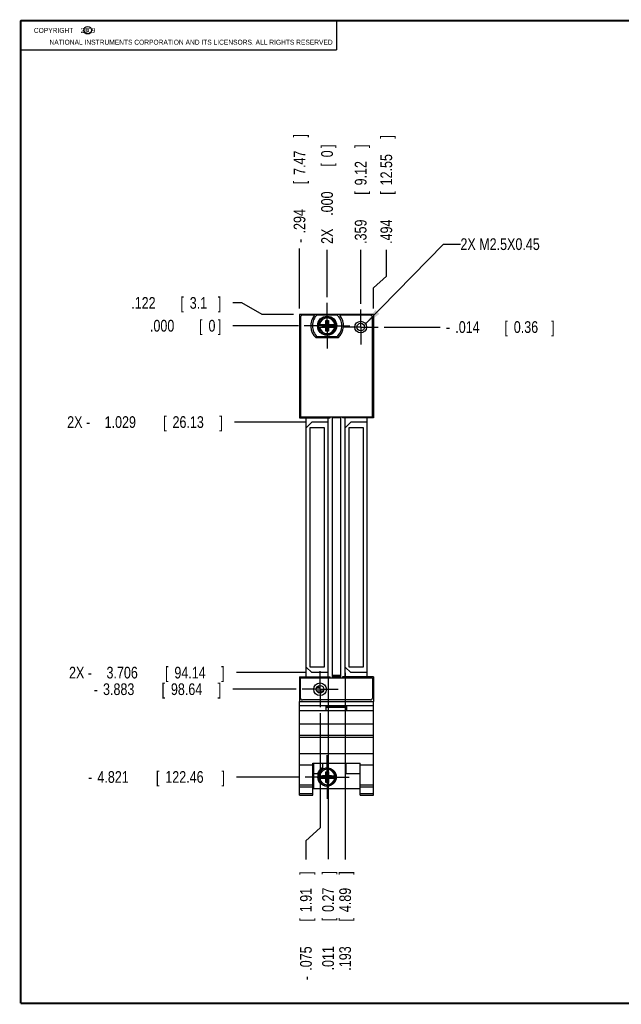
# Model space of a CAD drawing. Header units: inches. Extents: x 0.2 to 16.8, y 0.1 to 10.8.
# Tile 1 of 11: x 0.2 to 6.7, y 0.2 to 10.8. Entities that reach past the tile are written whole.
import ezdxf

# ---------------------------------------------------------------- set-up
doc = ezdxf.new("R2010")
doc.units = ezdxf.units.IN
doc.header["$LTSCALE"] = 0.935
doc.header["$MEASUREMENT"] = 0
doc.linetypes.add('CENTER', pattern=[0.6, 0.375, -0.075, 0.075, -0.075])
doc.layers.get('0').update_dxf_attribs({"linetype": 'CONTINUOUS'})
for name, color, linetype in [('DEFAULT_1', 7, 'CENTER'), ('DETAIL', 7, 'CONTINUOUS'), ('DIMENSIONS', 7, 'CONTINUOUS')]:
    doc.layers.add(name, color=color, linetype=linetype)
doc.styles.get("Standard").update_dxf_attribs({"font": 'txt', "width": 0.8})
doc.dimstyles.new('DIMSTYLE_2', dxfattribs={"dimtxt": 0.125, "dimasz": 0.18, "dimexe": 0.18, "dimexo": 0.0625, "dimgap": 0.09, "dimtad": 0, "dimtih": 1, "dimtoh": 1, "dimdec": 3, "dimzin": 4, "dimdsep": 46, "dimtxsty": 'STANDARD', "dimblk": '_FILLED', "dimblk1": '_FILLED', "dimblk2": '_FILLED', "dimcen": 0.09, "dimadec": 0, "dimazin": 0, "dimtp": 0.001, "dimtm": 0.001, "dimtfac": 1, "dimtdec": 3, "dimtofl": 0, "dimtmove": 0, "dimatfit": 3, "dimldrblk": '_FILLED', "dimfxl": 1, "dimtolj": 1, "dimtzin": 4, "dimarcsym": 0})

# ---------------------------------------------------------------- blocks, each defined once
blk = doc.blocks.new('*D4')
at = {"layer": 'DIMENSIONS', "color": 2, "linetype": 'CONTINUOUS'}
for p, q in [((2.613, 7.742), (2.518, 7.742)), ((2.831, 7.62), (2.613, 7.742)), ((3.166, 7.62), (2.831, 7.62))]:
    blk.add_line(p, q, dxfattribs=at)
at = {"layer": 'DIMENSIONS', "color": 2, "linetype": 'CONTINUOUS', "width": 0.8}
for s, p in [('.122', (1.431, 7.68)), ('[', (1.956, 7.68)), ('3.1', (2.056, 7.68)), (']', (2.356, 7.68))]:
    blk.add_text(s, height=0.125, dxfattribs=at).set_placement(p)
blk = doc.blocks.new('_FILLED')
at = {"color": 0, "linetype": 'BYBLOCK'}
blk.add_solid([(0, 0), (-1, 0.174), (-1, -0.174)], dxfattribs=at)
blk = doc.blocks.new('*D5')
at = {"layer": 'DIMENSIONS', "color": 2, "linetype": 'CONTINUOUS'}
blk.add_line((4.132, 7.484), (4.73, 7.484), dxfattribs=at)
at = {"layer": 'DIMENSIONS', "color": 2, "linetype": 'CONTINUOUS', "width": 0.8}
for s, p in [('-', (4.792, 7.422)), ('.014', (4.892, 7.422)), ('[', (5.417, 7.422)), ('0.36', (5.517, 7.422)), (']', (5.917, 7.422))]:
    blk.add_text(s, height=0.125, dxfattribs=at).set_placement(p)
blk = doc.blocks.new('*D6')
at = {"layer": 'DIMENSIONS', "color": 2, "linetype": 'CONTINUOUS'}
blk.add_line((3.296, 6.47), (2.535, 6.47), dxfattribs=at)
at = {"layer": 'DIMENSIONS', "color": 2, "linetype": 'CONTINUOUS', "width": 0.8}
for s, p in [('2X -', (0.747, 6.407)), ('1.029', (1.147, 6.407)), ('[', (1.772, 6.407)), ('26.13', (1.872, 6.407)), (']', (2.372, 6.407))]:
    blk.add_text(s, height=0.125, dxfattribs=at).set_placement(p)
blk = doc.blocks.new('*D7')
at = {"layer": 'DIMENSIONS', "color": 2, "linetype": 'CONTINUOUS'}
blk.add_line((3.296, 3.792), (2.554, 3.792), dxfattribs=at)
at = {"layer": 'DIMENSIONS', "color": 2, "linetype": 'CONTINUOUS', "width": 0.8}
for s, p in [('2X -', (0.767, 3.73)), ('3.706', (1.167, 3.73)), ('[', (1.792, 3.73)), ('94.14', (1.892, 3.73)), (']', (2.392, 3.73))]:
    blk.add_text(s, height=0.125, dxfattribs=at).set_placement(p)
blk = doc.blocks.new('*D8')
at = {"layer": 'DIMENSIONS', "color": 2, "linetype": 'CONTINUOUS'}
blk.add_line((3.193, 3.615), (2.518, 3.615), dxfattribs=at)
at = {"layer": 'DIMENSIONS', "color": 2, "linetype": 'CONTINUOUS', "width": 0.8}
for s, p in [('[', (1.755, 3.553)), (']', (2.355, 3.553)), ('-', (1.03, 3.553)), ('3.883', (1.13, 3.553)), ('98.64', (1.855, 3.553))]:
    blk.add_text(s, height=0.125, dxfattribs=at).set_placement(p)
blk = doc.blocks.new('*D9')
at = {"layer": 'DIMENSIONS', "color": 2, "linetype": 'CONTINUOUS'}
blk.add_line((3.226, 2.677), (2.557, 2.677), dxfattribs=at)
at = {"layer": 'DIMENSIONS', "color": 2, "linetype": 'CONTINUOUS', "width": 0.8}
for s, p in [('4.821', (1.07, 2.615)), ('[', (1.695, 2.615)), ('122.46', (1.795, 2.615)), (']', (2.395, 2.615)), ('-', (0.97, 2.615))]:
    blk.add_text(s, height=0.125, dxfattribs=at).set_placement(p)
blk = doc.blocks.new('*D10')
at = {"layer": 'DIMENSIONS', "color": 2, "linetype": 'CONTINUOUS'}
blk.add_line((3.217, 7.498), (2.518, 7.498), dxfattribs=at)
at = {"layer": 'DIMENSIONS', "color": 2, "linetype": 'CONTINUOUS', "width": 0.8}
for s, p in [('.000', (1.631, 7.436)), ('[', (2.156, 7.436)), ('0', (2.256, 7.436)), (']', (2.356, 7.436))]:
    blk.add_text(s, height=0.125, dxfattribs=at).set_placement(p)
blk = doc.blocks.new('*D11')
at = {"layer": 'DIMENSIONS', "color": 2, "linetype": 'CONTINUOUS'}
blk.add_line((3.882, 7.734), (3.882, 8.311), dxfattribs=at)
at = {"layer": 'DIMENSIONS', "color": 2, "linetype": 'CONTINUOUS', "width": 0.8}
for s, p in [(']', (3.944, 9.398)), ('9.12', (3.944, 8.998)), ('[', (3.944, 8.898)), ('.359', (3.944, 8.373))]:
    blk.add_text(s, height=0.125, rotation=90, dxfattribs=at).set_placement(p)
blk = doc.blocks.new('*D12')
at = {"layer": 'DIMENSIONS', "color": 2, "linetype": 'CONTINUOUS'}
for p, q in [((4.156, 8.029), (4.156, 8.311)), ((4.017, 7.903), (4.156, 8.029)), ((4.017, 7.683), (4.017, 7.903))]:
    blk.add_line(p, q, dxfattribs=at)
at = {"layer": 'DIMENSIONS', "color": 2, "linetype": 'CONTINUOUS', "width": 0.8}
for s, p in [(']', (4.218, 9.498)), ('12.55', (4.218, 8.998)), ('[', (4.218, 8.898)), ('.494', (4.218, 8.373))]:
    blk.add_text(s, height=0.125, rotation=90, dxfattribs=at).set_placement(p)
blk = doc.blocks.new('*D13')
at = {"layer": 'DIMENSIONS', "color": 2, "linetype": 'CONTINUOUS'}
blk.add_line((3.229, 7.683), (3.229, 8.323), dxfattribs=at)
at = {"layer": 'DIMENSIONS', "color": 2, "linetype": 'CONTINUOUS', "width": 0.8}
for s, p in [(']', (3.291, 9.51)), ('7.47', (3.291, 9.11)), ('[', (3.291, 9.01)), ('.294', (3.291, 8.485)), ('-', (3.291, 8.385))]:
    blk.add_text(s, height=0.125, rotation=90, dxfattribs=at).set_placement(p)
blk = doc.blocks.new('*D14')
at = {"layer": 'DIMENSIONS', "color": 2, "linetype": 'CONTINUOUS'}
blk.add_line((3.716, 3.79), (3.716, 1.796), dxfattribs=at)
at = {"layer": 'DIMENSIONS', "color": 2, "linetype": 'CONTINUOUS', "width": 0.8}
for s, p in [(']', (3.778, 1.633)), ('4.89', (3.778, 1.233)), ('[', (3.778, 1.133)), ('.193', (3.778, 0.608))]:
    blk.add_text(s, height=0.125, rotation=90, dxfattribs=at).set_placement(p)
blk = doc.blocks.new('*D15')
at = {"layer": 'DIMENSIONS', "color": 2, "linetype": 'CONTINUOUS'}
blk.add_line((3.534, 3.73), (3.534, 1.798), dxfattribs=at)
at = {"layer": 'DIMENSIONS', "color": 2, "linetype": 'CONTINUOUS', "width": 0.8}
for s, p in [(']', (3.596, 1.635)), ('0.27', (3.596, 1.235)), ('[', (3.596, 1.135)), ('.011', (3.596, 0.61))]:
    blk.add_text(s, height=0.125, rotation=90, dxfattribs=at).set_placement(p)
blk = doc.blocks.new('*D16')
at = {"layer": 'DIMENSIONS', "color": 2, "linetype": 'CONTINUOUS'}
for p, q in [((3.448, 3.36), (3.448, 2.133)), ((3.448, 2.133), (3.296, 1.995)), ((3.296, 1.995), (3.296, 1.795))]:
    blk.add_line(p, q, dxfattribs=at)
at = {"layer": 'DIMENSIONS', "color": 2, "linetype": 'CONTINUOUS', "width": 0.8}
for s, p in [(']', (3.359, 1.632)), ('1.91', (3.359, 1.232)), ('[', (3.359, 1.132)), ('.075', (3.359, 0.607)), ('-', (3.359, 0.507))]:
    blk.add_text(s, height=0.125, rotation=90, dxfattribs=at).set_placement(p)
blk = doc.blocks.new('*D17')
at = {"layer": 'DIMENSIONS', "color": 2, "linetype": 'CONTINUOUS'}
blk.add_line((3.523, 7.804), (3.523, 8.311), dxfattribs=at)
at = {"layer": 'DIMENSIONS', "color": 2, "linetype": 'CONTINUOUS', "width": 0.8}
for s, p in [(']', (3.585, 9.398)), ('0', (3.585, 9.298)), ('[', (3.585, 9.198)), ('.000', (3.585, 8.673)), ('2X ', (3.585, 8.373))]:
    blk.add_text(s, height=0.125, rotation=90, dxfattribs=at).set_placement(p)

msp = doc.modelspace()

# ---------------------------------------------------------------- linework, layer by layer
at = {"color": 2, "linetype": 'CONTINUOUS'}
for p, q in [((0.25, 10.7586), (3.625, 10.7586)), ((0.25, 10.7586), (0.25, 10.4456)), ((3.625, 10.7586), (3.625, 10.4456)), ((0.25, 10.4456), (3.625, 10.4456))]:
    msp.add_line(p, q, dxfattribs=at)
at = {"color": 3, "linetype": 'CONTINUOUS'}
for p, q in [((3.229, 7.6203), (3.229, 6.5153)), ((4.017, 7.6203), (3.229, 7.6203)), ((4.017, 7.6203), (4.017, 6.5153)), ((3.557, 6.5153), (3.557, 6.5253)), ((3.577, 6.5253), (3.577, 3.7373)), ((3.669, 3.7373), (3.669, 6.5253)), ((3.689, 6.5253), (3.689, 6.5153)), ((3.229, 6.5153), (3.557, 6.5153)), ((4.017, 6.5153), (3.689, 6.5153)), ((3.229, 3.7473), (3.557, 3.7473)), ((3.229, 3.7473), (3.229, 3.484)), ((3.557, 3.7373), (3.557, 3.7473)), ((4.017, 3.7473), (3.689, 3.7473)), ((3.689, 3.7473), (3.689, 3.7373)), ((4.017, 3.7473), (4.017, 3.484))]:
    msp.add_line(p, q, dxfattribs=at)
at = {"color": 7, "linetype": 'CONTINUOUS'}
for p, q in [((3.239, 7.5903), (3.239, 6.5253)), ((3.3885, 7.6103), (3.259, 7.6103)), ((3.4192, 7.6168), (3.6267, 7.6168)), ((3.987, 7.6103), (3.6574, 7.6103)), ((4.007, 6.5253), (4.007, 7.5903)), ((3.4283, 7.5121), (3.5112, 7.5121)), ((3.4283, 7.4845), (3.5112, 7.4845)), ((3.4744, 7.4866), (3.4744, 7.51)), ((3.4744, 7.4866), (3.5715, 7.51)), ((3.5112, 7.51), (3.4744, 7.51)), ((3.4744, 7.51), (3.5715, 7.4866)), ((3.4744, 7.4866), (3.5112, 7.4866)), ((3.5092, 7.4412), (3.5367, 7.5554)), ((3.5092, 7.5121), (3.5092, 7.5554)), ((3.5367, 7.4412), (3.5092, 7.5554)), ((3.5092, 7.5554), (3.5367, 7.5554)), ((3.5092, 7.4412), (3.5092, 7.4845)), ((3.5112, 7.5121), (3.5112, 7.51)), ((3.5112, 7.4866), (3.5347, 7.51)), ((3.5347, 7.4866), (3.5112, 7.51)), ((3.5112, 7.4845), (3.5112, 7.4866)), ((3.5347, 7.5121), (3.5347, 7.51)), ((3.5347, 7.5121), (3.6176, 7.5121)), ((3.5715, 7.51), (3.5347, 7.51)), ((3.5347, 7.4845), (3.5347, 7.4866)), ((3.5347, 7.4866), (3.5715, 7.4866)), ((3.5347, 7.4845), (3.6176, 7.4845)), ((3.5367, 7.5554), (3.5367, 7.5121)), ((3.5367, 7.4845), (3.5367, 7.4412)), ((3.5715, 7.4866), (3.5715, 7.51)), ((3.6412, 7.3693), (3.4047, 7.3693)), ((3.6267, 7.3798), (3.4192, 7.3798)), ((3.5367, 7.4412), (3.5092, 7.4412)), ((3.239, 6.5253), (4.007, 6.5253)), ((3.2987, 3.7473), (3.2987, 6.5153)), ((3.2987, 6.4096), (3.3587, 6.4696)), ((3.5337, 6.4696), (3.3587, 6.4696)), ((3.5337, 3.7473), (3.5337, 6.5153)), ((3.7157, 3.7473), (3.7157, 6.5153)), ((3.7157, 6.4096), (3.7757, 6.4696)), ((3.9507, 6.4696), (3.7757, 6.4696)), ((3.9507, 3.7473), (3.9507, 6.5153)), ((3.3387, 6.4088), (3.3387, 3.8528)), ((3.4937, 6.4088), (3.3387, 6.4088)), ((3.4937, 3.8528), (3.4937, 6.4088)), ((3.7557, 6.4088), (3.7557, 3.8528)), ((3.9107, 6.4088), (3.7557, 6.4088)), ((3.9107, 3.8528), (3.9107, 6.4088)), ((3.3587, 3.7921), (3.2987, 3.8521)), ((3.3387, 3.8528), (3.4937, 3.8528)), ((3.5337, 3.7921), (3.3587, 3.7921)), ((3.7757, 3.7921), (3.7157, 3.8521)), ((3.7557, 3.8528), (3.9107, 3.8528)), ((3.9507, 3.7921), (3.7757, 3.7921)), ((3.239, 3.7373), (4.007, 3.7373)), ((3.239, 3.5203), (3.239, 3.7373)), ((4.007, 3.7373), (4.007, 3.5203)), ((3.4125, 3.5968), (3.4834, 3.5968)), ((3.4135, 3.6358), (3.4502, 3.6358)), ((3.4502, 3.6358), (3.4502, 3.6558)), ((3.229, 3.484), (4.017, 3.484)), ((3.229, 2.482), (3.229, 3.484)), ((3.987, 3.5003), (3.259, 3.5003)), ((4.017, 2.482), (4.017, 3.484)), ((3.229, 3.441), (4.017, 3.441)), ((4.017, 3.384), (3.229, 3.384)), ((3.513, 3.431), (3.733, 3.431)), ((3.513, 3.384), (3.513, 3.431)), ((3.513, 3.424), (3.733, 3.424)), ((3.733, 3.384), (3.733, 3.431)), ((3.229, 3.244), (4.017, 3.244)), ((3.229, 3.124), (4.017, 3.124)), ((3.229, 3.1045), (4.017, 3.1045)), ((3.229, 2.9288), (4.017, 2.9288)), ((3.229, 2.809), (3.371, 2.809)), ((3.371, 2.8243), (3.875, 2.8243)), ((3.371, 2.482), (3.371, 2.8243)), ((3.377, 2.8243), (3.377, 2.555)), ((3.474, 2.8243), (3.474, 2.7744)), ((3.724, 2.8243), (3.724, 2.715)), ((3.875, 2.482), (3.875, 2.8243)), ((3.875, 2.809), (4.017, 2.809)), ((3.377, 2.715), (3.4208, 2.715)), ((3.4283, 2.6908), (3.5112, 2.6908)), ((3.4283, 2.6633), (3.5112, 2.6633)), ((3.4744, 2.6653), (3.5715, 2.6888)), ((3.5112, 2.6888), (3.4744, 2.6888)), ((3.4744, 2.6888), (3.5715, 2.6653)), ((3.4744, 2.6653), (3.4744, 2.6888)), ((3.4744, 2.6653), (3.5112, 2.6653)), ((3.5092, 2.7341), (3.5367, 2.7341)), ((3.5367, 2.62), (3.5092, 2.7341)), ((3.5092, 2.6908), (3.5092, 2.7341)), ((3.5092, 2.62), (3.5367, 2.7341)), ((3.5092, 2.62), (3.5092, 2.6633)), ((3.5112, 2.6908), (3.5112, 2.6888)), ((3.5347, 2.6653), (3.5112, 2.6888)), ((3.5112, 2.6653), (3.5347, 2.6888)), ((3.5112, 2.6633), (3.5112, 2.6653)), ((3.5347, 2.6908), (3.6176, 2.6908)), ((3.5347, 2.6908), (3.5347, 2.6888)), ((3.5715, 2.6888), (3.5347, 2.6888)), ((3.5347, 2.6653), (3.5715, 2.6653)), ((3.5347, 2.6633), (3.5347, 2.6653)), ((3.5347, 2.6633), (3.6176, 2.6633)), ((3.5367, 2.7341), (3.5367, 2.6908)), ((3.5367, 2.6633), (3.5367, 2.62)), ((3.5715, 2.6653), (3.5715, 2.6888)), ((3.724, 2.715), (3.875, 2.715)), ((3.229, 2.592), (3.371, 2.592)), ((3.229, 2.5728), (3.371, 2.5728)), ((3.377, 2.555), (3.875, 2.555)), ((3.5367, 2.62), (3.5092, 2.62)), ((3.875, 2.592), (4.017, 2.592)), ((3.875, 2.5728), (4.017, 2.5728)), ((3.229, 2.5), (3.371, 2.5)), ((3.229, 2.482), (3.371, 2.482)), ((3.875, 2.5), (4.017, 2.5)), ((3.875, 2.482), (4.017, 2.482))]:
    msp.add_line(p, q, dxfattribs=at)
at = {"color": 9, "linetype": 'CONTINUOUS'}
for p, q in [((3.577, 6.5178), (3.669, 6.5178)), ((3.577, 3.7651), (3.669, 3.7651)), ((3.577, 3.75), (3.669, 3.75))]:
    msp.add_line(p, q, dxfattribs=at)
at = {"color": 7, "linetype": 'CONTINUOUS', "const_width": 0.02}
for points in [[(0.25, 10.7586), (0.25, 0.2586)], [(16.75, 10.7586), (0.25, 10.7586)], [(0.25, 0.2586), (16.75, 0.2586)]]:
    msp.add_lwpolyline(points, dxfattribs=at)
at = {"color": 2, "linetype": 'CONTINUOUS'}
msp.add_circle((0.9659, 10.6562), 0.0403, dxfattribs=at)
at = {"color": 7, "linetype": 'CONTINUOUS'}
for centre, radius in [((3.523, 7.4983), 0.1025), ((3.523, 7.4983), 0.098), ((3.882, 7.484), 0.0625), ((3.448, 3.615), 0.0675), ((3.523, 2.677), 0.098)]:
    msp.add_circle(centre, radius, dxfattribs=at)
at = {"color": 3, "linetype": 'CONTINUOUS'}
for centre in [(3.882, 7.4843), (3.448, 3.6153)]:
    msp.add_circle(centre, 0.0405, dxfattribs=at)
at = {"color": 7, "linetype": 'CONTINUOUS'}
for centre, radius, start, end in [((3.259, 7.5903), 0.02, 90, 180), ((3.523, 7.4983), 0.175, 140.20818, 227.4886), ((3.523, 7.4983), 0.1575, 131.20295, 228.79705), ((3.523, 7.4983), 0.1575, 311.20295, 48.79705), ((3.523, 7.4983), 0.175, 312.5114, 39.79182), ((3.987, 7.5903), 0.02, 0, 90), ((3.523, 7.4983), 0.0956, 171.71661, 188.28339), ((3.523, 7.4983), 0.0956, 351.71661, 8.28339), ((3.259, 3.5203), 0.02, 180, 270), ((3.987, 3.5203), 0.02, 270, 360), ((3.523, 2.677), 0.109, 116.71426, 159.59683), ((3.523, 2.677), 0.0956, 171.71661, 188.28339), ((3.523, 2.677), 0.0956, 351.71661, 8.28339)]:
    msp.add_arc(centre, radius, start, end, dxfattribs=at)
at = {"color": 9, "linetype": 'CONTINUOUS'}
for centre, radius, start, end in [((3.523, 7.4983), 0.0947, 8.36374, 171.63626), ((3.523, 7.4983), 0.0832, 9.53359, 170.46641), ((3.523, 7.4983), 0.0947, 188.36374, 351.63626), ((3.523, 7.4983), 0.0832, 189.53359, 350.46641), ((3.523, 2.677), 0.0947, 8.36374, 171.63626), ((3.523, 2.677), 0.0832, 9.53359, 170.46641), ((3.523, 2.677), 0.0947, 188.36374, 351.63626), ((3.523, 2.677), 0.0832, 189.53359, 350.46641)]:
    msp.add_arc(centre, radius, start, end, dxfattribs=at)
at = {"layer": 'DEFAULT_1', "color": 7, "linetype": 'CENTER'}
for p, q in [((3.523, 7.4983), (3.523, 7.7418)), ((3.882, 7.484), (3.882, 7.6715)), ((3.523, 7.4983), (3.2795, 7.4983)), ((3.523, 7.4983), (3.523, 7.2548)), ((3.523, 7.4983), (3.7665, 7.4983)), ((3.882, 7.484), (3.6945, 7.484)), ((3.882, 7.484), (3.882, 7.2965)), ((3.882, 7.484), (4.0695, 7.484)), ((3.448, 3.615), (3.448, 3.8075)), ((3.448, 3.615), (3.2555, 3.615)), ((3.448, 3.615), (3.6405, 3.615)), ((3.448, 3.615), (3.448, 3.4225)), ((3.523, 2.677), (3.523, 2.911)), ((3.523, 2.677), (3.289, 2.677)), ((3.523, 2.677), (3.757, 2.677)), ((3.523, 2.677), (3.523, 2.443))]:
    msp.add_line(p, q, dxfattribs=at)
at = {"layer": 'DETAIL', "color": 2, "linetype": 'CONTINUOUS'}
for p, q in [((3.9345, 7.5178), (4.767, 8.3703)), ((4.767, 8.3703), (4.947, 8.3703))]:
    msp.add_line(p, q, dxfattribs=at)
msp.add_solid([(4.0379, 7.6684), (3.9345, 7.5178), (4.0826, 7.6248)], dxfattribs=at)

# ---------------------------------------------------------------- texts
at = {"color": 2, "linetype": 'CONTINUOUS', "width": 0.8}
for s, p in [('c', (0.946, 10.6363)), ('NATIONAL INSTRUMENTS CORPORATION AND ITS LICENSORS. ALL RIGHTS RESERVED', (0.5583, 10.5016))]:
    msp.add_text(s, height=0.053, dxfattribs=at).set_placement(p)
at = {"color": 2, "linetype": 'CONTINUOUS', "insert": (0.3125, 10.6805), "char_height": 0.053, "width": 0.8904, "attachment_point": 1}
msp.add_mtext('    COPYRIGHT    2009', dxfattribs=at)
at = {"layer": 'DETAIL', "color": 2, "linetype": 'CONTINUOUS', "width": 0.8}
msp.add_text('2X M2.5X0.45', height=0.125, dxfattribs=at).set_placement((4.947, 8.3078))

# ---------------------------------------------------------------- dimensions: what is measured, and where the dimension line sits
at = {"layer": 'DIMENSIONS', "color": 2, "linetype": 'CONTINUOUS'}
for feature_location, offset, dtype, origin, text, picture, middle in [((3.229, 7.6828), (0, 0.6402), 1, (3.523, 7.7418), '-<>', '*D13', (3.229, 8.998)), ((3.5229508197, 7.8043066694), (0, 0.5064976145), 1, (3.5229508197, 7.7418066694), '2X <>', '*D17', (3.5229508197, 8.9358042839)), ((3.2962, 6.4696), (-0.7615, 0), 0, (3.2795, 7.4983), '2X -<>', '*D6', (1.6096, 6.4696)), ((3.2962, 3.7921), (-0.742, 0), 0, (3.2795, 7.4983), '2X -<>', '*D7', (1.6291, 3.7921)), ((3.2265, 2.677), (-0.6693, 0), 0, (3.2795, 7.4983), '-<>', '*D9', (1.7322, 2.677)), ((3.193, 3.615), (-0.6754, 0), 0, (3.2795, 7.4983), '-<>', '*D8', (1.7425, 3.615)), ((3.448, 3.36), (-0.1519, -1.5655), 0, (3.523, 7.4983), '-<>', '*D16', (3.2961, 1.1195)), ((4.132, 7.484), (0.5978, 0), 0, (3.523, 7.4983), '-<>', '*D5', (5.4048, 7.484))]:
    dim = msp.add_ordinate_dim(feature_location=feature_location, offset=offset, dtype=dtype, origin=origin, text=text, dimstyle='DIMSTYLE_2', dxfattribs=at)
    dim.commit()
    dim.dimension.update_dxf_attribs({"geometry": picture, "text_midpoint": middle})
for feature_location, offset, dtype, origin, picture, middle in [((4.017, 7.6828), (0.1388, 0.628), 0, (3.523, 7.7418), '*D12', (4.1557, 8.9858)), ((3.882, 7.734), (0, 0.5768), 1, (3.523, 7.7418), '*D11', (3.882, 8.9358)), ((3.1665, 7.6203), (-0.648, 0.1219), 0, (3.2795, 7.4983), '*D4', (1.9434, 7.7422)), ((3.2169508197, 7.4983066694), (-0.6985259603, 0), 0, (3.2794508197, 7.4983066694), '*D10', (2.0434248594, 7.4983066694)), ((3.5337, 3.7296), (0, -1.9318), 1, (3.523, 7.4983), '*D15', (3.5337, 1.1728)), ((3.7157, 3.7896), (0, -1.9936), 1, (3.523, 7.4983), '*D14', (3.7157, 1.1709))]:
    dim = msp.add_ordinate_dim(feature_location=feature_location, offset=offset, dtype=dtype, origin=origin, dimstyle='DIMSTYLE_2', dxfattribs=at)
    dim.commit()
    dim.dimension.update_dxf_attribs({"geometry": picture, "text_midpoint": middle})

doc.saveas('drawing.dxf')
